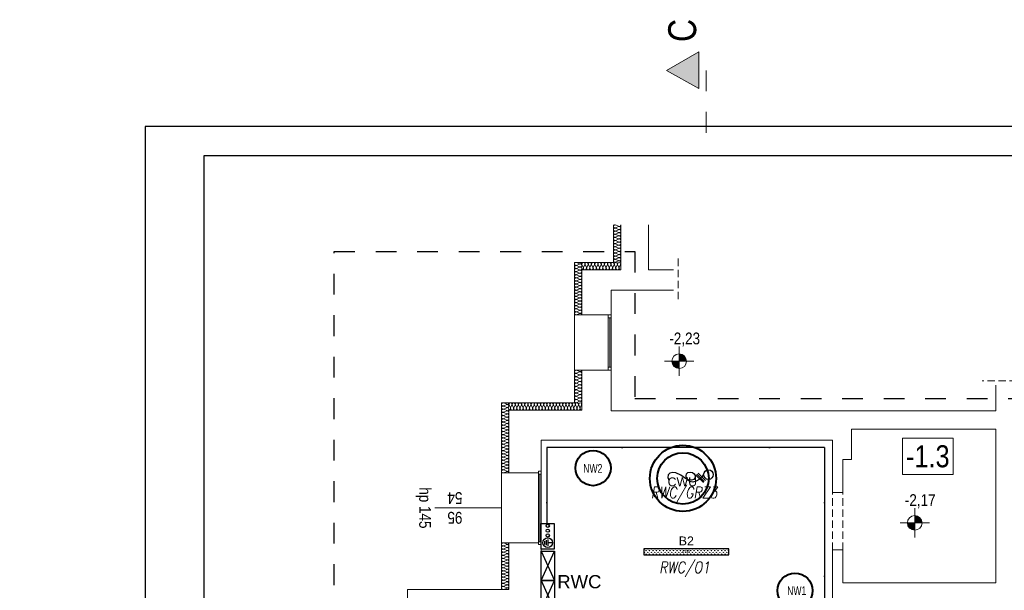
# Model space of a CAD drawing. Extents: x -631805 to -376315, y -40155 to 84873.
# Tile 195 of 256: x -528673 to -515284, y 34174 to 41936. Entities that reach past the tile are written whole.
import ezdxf
from ezdxf.enums import TextEntityAlignment as Align
from ezdxf.lldxf.tags import DXFTag

# ---------------------------------------------------------------- set-up
doc = ezdxf.new("R2010")
doc.units = 0
doc.header["$MEASUREMENT"] = 0
for name, pattern in [('DASHDOTX2', [2, 1, -0.5, 0, -0.5]), ('Dashed', [564.444447, 282.222223, -282.222223]), ('Krawędzie ukryte', [150, 100, -50])]:
    doc.linetypes.add(name, pattern=pattern)
doc.layers.get('0').update_dxf_attribs({"color": 252})
for name, color, linetype in [('!OSWIETLENIE-LL', 1, 'Continuous'), ('#opisy', 7, 'Continuous'), ('#PODKŁAD', 252, 'Continuous'), ('$ IE Tabela', 7, 'Continuous'), ('Inwent Izolacje', 252, 'Continuous'), ('INWENT RZĘDNE', 252, 'Continuous')]:
    doc.layers.add(name, color=color, linetype=linetype)
for name, color, linetype, lineweight in [('#CIEPŁO', 1, 'Continuous', 30), ('$ IE INST. WYRÓWNWCZA', 1, 'Continuous', 30), ('$ IE INSTALACJA ELEKTRYCZNA', 1, 'Continuous', 30), ('$ IE TABLICE ELEKTRYCZNE', 1, 'Continuous', 30), ('$ IE WYPUSTY', 1, 'Continuous', 30), ('$ IE_OPISY', 7, 'Continuous', 25), ('$ IE_WYPUSTY', 1, 'Continuous', 30), ('Inwent Izolacje_Nr_Pióra__2', 252, 'Continuous', 13), ('INWENT OPISY_Nr_Pióra__21', 252, 'Continuous', 9), ('INWENT OPISY_Nr_Pióra__41', 252, 'Continuous', 15), ('INWENT RZĘDNE_Nr_Pióra__21', 252, 'Continuous', 9), ('INWENT. OKNA_Nr_Pióra__21', 252, 'Continuous', 9), ('INWENT. OKNA_Nr_Pióra__5', 252, 'Continuous', 13), ('INWENT.ŚCIANY_Nr_Pióra__1', 252, 'Continuous', 25), ('INWENT.ŚCIANY_Nr_Pióra__20', 252, 'Continuous', 60), ('INWENT.ŚCIANY_Nr_Pióra__21', 252, 'Continuous', 9), ('INWENT.ŚCIANY_Nr_Pióra__3', 252, 'Continuous', 13), ('Istniejące stropy_Nr_Pióra__5', 252, 'Continuous', 13)]:
    doc.layers.add(name, color=color, linetype=linetype, lineweight=lineweight)
doc.styles.add('Arial', font='arial.ttf', dxfattribs={"height": 50})
doc.styles.add('CP_ATTR', font='ROMANS.SHX')
doc.styles.add('GENERATED_STYLE_1', font='ARIALN.TTF')
doc.styles.add('GENERATED_STYLE_3', font='ARIALN.TTF')
doc.styles.add('GENERATED_STYLE_5', font='ARIALN.TTF')
doc.styles.add('ROMANS', font='romans.shx', dxfattribs={"width": 0.85})
doc.styles.get("Standard").update_dxf_attribs({"font": 'arial.ttf', "bigfont": 'BIGFONT.SHX'})
tags = doc.linetypes.add('DASH', pattern=[15, 10, -5]).pattern_tags.tags
tags[6:7] = [DXFTag(74, 4), DXFTag(75, 0), DXFTag(340, '0'), DXFTag(46, 0.0), DXFTag(50, 0.0), DXFTag(44, 0.0), DXFTag(45, 0.0)]
tags[4:5] = [DXFTag(74, 4), DXFTag(75, 0), DXFTag(340, '0'), DXFTag(46, 0.0), DXFTag(50, 0.0), DXFTag(44, 0.0), DXFTag(45, 0.0)]

# ---------------------------------------------------------------- blocks, each defined once
blk = doc.blocks.new('Izolacja cieplna 14_228', base_point=(-522020, 36725))
at = {"layer": 'Inwent Izolacje_Nr_Pióra__2', "linetype": 'Continuous'}
for p, q in [((-522090, 36723), (-522050, 36705)), ((-522050, 36701), (-522090, 36683)), ((-522090, 36679), (-522050, 36661)), ((-522050, 36658), (-522090, 36640)), ((-522090, 36636), (-522050, 36618)), ((-522050, 36614), (-522090, 36596)), ((-522090, 36592), (-522050, 36574)), ((-522050, 36571), (-522090, 36553)), ((-522090, 36549), (-522050, 36531)), ((-522050, 36527), (-522090, 36509)), ((-522090, 36506), (-522050, 36488)), ((-522050, 36484), (-522090, 36466)), ((-522090, 36462), (-522050, 36444)), ((-522050, 36441), (-522090, 36422)), ((-522090, 36419), (-522050, 36401)), ((-522050, 36397), (-522090, 36379)), ((-522090, 36375), (-522050, 36357)), ((-522050, 36354), (-522090, 36336)), ((-522090, 36332), (-522050, 36314)), ((-522050, 36310), (-522090, 36292)), ((-522090, 36289), (-522050, 36271)), ((-522050, 36267), (-522090, 36249)), ((-522090, 36245), (-522050, 36227)), ((-522050, 36224), (-522090, 36205)), ((-522090, 36202), (-522050, 36184)), ((-522050, 36180), (-522090, 36162)), ((-522090, 36158), (-522050, 36140)), ((-522050, 36137), (-522090, 36119)), ((-522090, 36115), (-522050, 36097)), ((-522050, 36093), (-522090, 36075)), ((-522090, 36072), (-522050, 36054)), ((-522050, 36050), (-522090, 36032)), ((-522090, 36028), (-522050, 36010)), ((-522050, 36006), (-522090, 35988)), ((-522090, 35985), (-522050, 35967)), ((-522050, 35963), (-522090, 35945)), ((-522090, 35941), (-522050, 35923)), ((-522050, 35920), (-522090, 35902)), ((-522090, 35898), (-522050, 35880)), ((-522050, 35876), (-522090, 35858)), ((-522090, 35855), (-522050, 35836)), ((-522050, 35833), (-522090, 35815)), ((-522090, 35811), (-522050, 35793)), ((-522050, 35789), (-522090, 35771))]:
    blk.add_line(p, q, dxfattribs=at)
for centre, start_param, end_param in [((-522099, 36703), 2.728799, 6.695979), ((-522041, 36725), 5.870392, 7.853982), ((-522041, 36681), 5.870392, 9.837571), ((-522099, 36659), 2.728799, 6.695979), ((-522099, 36616), 2.728799, 6.695979), ((-522099, 36573), 2.728799, 6.695979), ((-522041, 36638), 5.870392, 9.837571), ((-522041, 36594), 5.870392, 9.837571), ((-522041, 36551), 5.870392, 9.837571), ((-522099, 36529), 2.728799, 6.695979), ((-522099, 36486), 2.728799, 6.695979), ((-522099, 36442), 2.728799, 6.695979), ((-522099, 36399), 2.728799, 6.695979), ((-522041, 36507), 5.870392, 9.837571), ((-522041, 36464), 5.870392, 9.837571), ((-522041, 36421), 5.870392, 9.837571), ((-522099, 36356), 2.728799, 6.695979), ((-522099, 36312), 2.728799, 6.695979), ((-522099, 36269), 2.728799, 6.695979), ((-522041, 36377), 5.870392, 9.837571), ((-522041, 36334), 5.870392, 9.837571), ((-522041, 36290), 5.870392, 9.837571), ((-522099, 36225), 2.728799, 6.695979), ((-522099, 36182), 2.728799, 6.695979), ((-522099, 36139), 2.728799, 6.695979), ((-522041, 36247), 5.870392, 9.837571), ((-522041, 36204), 5.870392, 9.837571), ((-522041, 36160), 5.870392, 9.837571), ((-522099, 36095), 2.728799, 6.695979), ((-522099, 36052), 2.728799, 6.695979), ((-522099, 36008), 2.728799, 6.695979), ((-522041, 36117), 5.870392, 9.837571), ((-522041, 36073), 5.870392, 9.837571), ((-522041, 36030), 5.870392, 9.837571), ((-522099, 35965), 2.728799, 6.695979), ((-522099, 35921), 2.728799, 6.695979), ((-522099, 35878), 2.728799, 6.695979), ((-522041, 35987), 5.870392, 9.837571), ((-522041, 35943), 5.870392, 9.837571), ((-522041, 35900), 5.870392, 9.837571), ((-522099, 35835), 2.728799, 6.695979), ((-522099, 35791), 2.728799, 6.695979), ((-522041, 35856), 5.870392, 9.837571), ((-522041, 35813), 5.870392, 9.837571), ((-522041, 35770), 1.570796, 3.554385)]:
    blk.add_ellipse(centre, major_axis=(0, -21.7), ratio=0.979878, start_param=start_param, end_param=end_param, dxfattribs=at)
blk = doc.blocks.new('Izolacja cieplna 14_229', base_point=(-522020, 34820))
at = {"layer": 'Inwent Izolacje_Nr_Pióra__2', "linetype": 'Continuous'}
for p, q in [((-522090, 34818), (-522050, 34800)), ((-522050, 34797), (-522090, 34779)), ((-522090, 34775), (-522050, 34758)), ((-522050, 34754), (-522090, 34737)), ((-522090, 34733), (-522050, 34715)), ((-522050, 34712), (-522090, 34694)), ((-522090, 34691), (-522050, 34673)), ((-522050, 34670), (-522090, 34652)), ((-522090, 34648), (-522050, 34631)), ((-522050, 34627), (-522090, 34610)), ((-522090, 34606), (-522050, 34588)), ((-522050, 34585), (-522090, 34567)), ((-522090, 34564), (-522050, 34546)), ((-522050, 34543), (-522090, 34525)), ((-522090, 34521), (-522050, 34504)), ((-522050, 34500), (-522090, 34483)), ((-522090, 34479), (-522050, 34461)), ((-522050, 34458), (-522090, 34440)), ((-522090, 34437), (-522050, 34419)), ((-522050, 34416), (-522090, 34398)), ((-522090, 34394), (-522050, 34377)), ((-522050, 34373), (-522090, 34356)), ((-522090, 34352), (-522050, 34334)), ((-522050, 34331), (-522090, 34313)), ((-522090, 34310), (-522050, 34292)), ((-522050, 34289), (-522090, 34271)), ((-522090, 34267), (-522050, 34250)), ((-522050, 34246), (-522090, 34229)), ((-522090, 34225), (-522050, 34207)), ((-522050, 34204), (-522090, 34186))]:
    blk.add_line(p, q, dxfattribs=at)
for centre, start_param, end_param in [((-522099, 34798), 1.158003, 5.125183), ((-522041, 34820), 4.299596, 6.283185), ((-522099, 34756), 1.158003, 5.125183), ((-522099, 34714), 1.158003, 5.125183), ((-522099, 34671), 1.158003, 5.125183), ((-522041, 34777), 4.299595, 8.266774), ((-522041, 34735), 4.299595, 8.266774), ((-522041, 34693), 4.299595, 8.266774), ((-522099, 34629), 1.158003, 5.125183), ((-522099, 34587), 1.158003, 5.125183), ((-522099, 34544), 1.158003, 5.125183), ((-522041, 34650), 4.299595, 8.266774), ((-522041, 34608), 4.299595, 8.266774), ((-522041, 34566), 4.299595, 8.266774), ((-522041, 34523), 4.299595, 8.266774), ((-522099, 34502), 1.158003, 5.125183), ((-522099, 34460), 1.158003, 5.125183), ((-522099, 34417), 1.158003, 5.125183), ((-522041, 34481), 4.299595, 8.266774), ((-522041, 34439), 4.299595, 8.266774), ((-522041, 34396), 4.299595, 8.266774), ((-522099, 34375), 1.158003, 5.125183), ((-522099, 34333), 1.158003, 5.125183), ((-522099, 34290), 1.158003, 5.125183), ((-522041, 34354), 4.299595, 8.266774), ((-522041, 34312), 4.299595, 8.266774), ((-522041, 34269), 4.299595, 8.266774), ((-522099, 34248), 1.158003, 5.125183), ((-522099, 34206), 1.158003, 5.125183), ((-522041, 34227), 4.299595, 8.266774), ((-522041, 34185), 0, 1.983589)]:
    blk.add_ellipse(centre, major_axis=(21.3, 0), ratio=0.995244, start_param=start_param, end_param=end_param, dxfattribs=at)
blk = doc.blocks.new('Izolacja cieplna 14_230', base_point=(-521030, 36625))
at = {"layer": 'Inwent Izolacje_Nr_Pióra__2', "linetype": 'Continuous'}
for p, q in [((-522000, 36654), (-522018, 36695)), ((-521979, 36695), (-521997, 36654)), ((-521957, 36654), (-521975, 36695)), ((-521936, 36695), (-521954, 36654)), ((-521914, 36654), (-521932, 36695)), ((-521893, 36695), (-521911, 36654)), ((-521871, 36654), (-521889, 36695)), ((-521850, 36695), (-521868, 36654)), ((-521828, 36654), (-521846, 36695)), ((-521807, 36695), (-521825, 36654)), ((-521785, 36654), (-521803, 36695)), ((-521764, 36695), (-521782, 36654)), ((-521742, 36654), (-521760, 36695)), ((-521721, 36695), (-521739, 36654)), ((-521699, 36654), (-521717, 36695)), ((-521678, 36695), (-521696, 36654)), ((-521656, 36654), (-521674, 36695)), ((-521635, 36695), (-521653, 36654)), ((-521613, 36654), (-521631, 36695)), ((-521592, 36695), (-521609, 36654)), ((-521570, 36654), (-521588, 36695)), ((-521549, 36695), (-521566, 36654)), ((-521527, 36654), (-521545, 36695)), ((-521505, 36695), (-521523, 36654)), ((-521484, 36654), (-521502, 36695)), ((-521462, 36695), (-521480, 36654)), ((-521441, 36654), (-521459, 36695)), ((-521419, 36695), (-521437, 36654)), ((-521398, 36654), (-521416, 36695)), ((-521376, 36695), (-521394, 36654)), ((-521355, 36654), (-521373, 36695)), ((-521333, 36695), (-521351, 36654)), ((-521312, 36654), (-521330, 36695)), ((-521290, 36695), (-521308, 36654)), ((-521269, 36654), (-521287, 36695)), ((-521247, 36695), (-521265, 36654)), ((-521226, 36654), (-521244, 36695)), ((-521204, 36695), (-521222, 36654)), ((-521183, 36654), (-521201, 36695)), ((-521161, 36695), (-521179, 36654)), ((-521140, 36654), (-521158, 36695)), ((-521118, 36695), (-521136, 36654)), ((-521097, 36654), (-521114, 36695)), ((-521075, 36695), (-521093, 36654)), ((-521054, 36654), (-521071, 36695)), ((-521032, 36695), (-521050, 36654))]:
    blk.add_line(p, q, dxfattribs=at)
for centre, start_param, end_param in [((-521999, 36703), 2.728799, 6.695979), ((-521956, 36703), 2.728799, 6.695979), ((-521913, 36703), 2.728799, 6.695979), ((-521870, 36703), 2.728799, 6.695979), ((-521826, 36703), 2.728799, 6.695979), ((-521783, 36703), 2.728799, 6.695979), ((-521740, 36703), 2.728799, 6.695979), ((-521697, 36703), 2.728799, 6.695979), ((-521654, 36703), 2.728799, 6.695979), ((-521611, 36703), 2.728799, 6.695979), ((-521568, 36703), 2.728799, 6.695979), ((-521525, 36703), 2.728799, 6.695979), ((-521482, 36703), 2.728799, 6.695979), ((-521439, 36703), 2.728799, 6.695979), ((-521396, 36703), 2.728799, 6.695979), ((-521353, 36703), 2.728799, 6.695979), ((-521310, 36703), 2.728799, 6.695979), ((-521267, 36703), 2.728799, 6.695979), ((-521224, 36703), 2.728799, 6.695979), ((-521181, 36703), 2.728799, 6.695979), ((-521138, 36703), 2.728799, 6.695979), ((-521095, 36703), 2.728799, 6.695979), ((-521052, 36703), 2.728799, 6.695979), ((-522020, 36646), 1.570796, 3.554385), ((-521977, 36646), 5.870392, 9.837571), ((-521934, 36646), 5.870392, 9.837571), ((-521891, 36646), 5.870392, 9.837571), ((-521848, 36646), 5.870392, 9.837571), ((-521805, 36646), 5.870392, 9.837571), ((-521762, 36646), 5.870392, 9.837571), ((-521719, 36646), 5.870392, 9.837571), ((-521676, 36646), 5.870392, 9.837571), ((-521633, 36646), 5.870392, 9.837571), ((-521590, 36646), 5.870392, 9.837571), ((-521547, 36646), 5.870392, 9.837571), ((-521504, 36646), 5.870392, 9.837571), ((-521461, 36646), 5.870392, 9.837571), ((-521418, 36646), 5.870392, 9.837571), ((-521375, 36646), 5.870392, 9.837571), ((-521331, 36646), 5.870392, 9.837571), ((-521288, 36646), 5.870392, 9.837571), ((-521245, 36646), 5.870392, 9.837571), ((-521202, 36646), 5.870392, 9.837571), ((-521159, 36646), 5.870392, 9.837571), ((-521116, 36646), 5.870392, 9.837571), ((-521073, 36646), 5.870392, 9.837571), ((-521030, 36646), 5.870392, 7.853982)]:
    blk.add_ellipse(centre, major_axis=(-21.5, 0), ratio=0.988201, start_param=start_param, end_param=end_param, dxfattribs=at)
blk = doc.blocks.new('Izolacja cieplna 14_231', base_point=(-521030, 37170))
at = {"layer": 'Inwent Izolacje_Nr_Pióra__2', "linetype": 'Continuous'}
for p, q in [((-521100, 37168), (-521060, 37149)), ((-521060, 37145), (-521100, 37127)), ((-521100, 37123), (-521060, 37105)), ((-521060, 37101), (-521100, 37082)), ((-521100, 37079), (-521060, 37060)), ((-521060, 37056), (-521100, 37038)), ((-521100, 37034), (-521060, 37016)), ((-521060, 37012), (-521100, 36993)), ((-521100, 36990), (-521060, 36971)), ((-521060, 36967), (-521100, 36949)), ((-521100, 36945), (-521060, 36927)), ((-521060, 36923), (-521100, 36904)), ((-521100, 36901), (-521060, 36882)), ((-521060, 36878), (-521100, 36860)), ((-521100, 36856), (-521060, 36838)), ((-521060, 36834), (-521100, 36815)), ((-521100, 36812), (-521060, 36793)), ((-521060, 36789), (-521100, 36771)), ((-521100, 36767), (-521060, 36749)), ((-521060, 36745), (-521100, 36726))]:
    blk.add_line(p, q, dxfattribs=at)
for centre, start_param, end_param in [((-521109, 37147), 2.728799, 6.695979), ((-521109, 37103), 2.728799, 6.695979), ((-521051, 37170), 5.870392, 7.853982), ((-521051, 37125), 5.870392, 9.837571), ((-521051, 37081), 5.870392, 9.837571), ((-521109, 37058), 2.728799, 6.695979), ((-521109, 37014), 2.728799, 6.695979), ((-521109, 36969), 2.728799, 6.695979), ((-521051, 37036), 5.870392, 9.837571), ((-521051, 36992), 5.870392, 9.837571), ((-521051, 36947), 5.870392, 9.837571), ((-521109, 36925), 2.728799, 6.695979), ((-521109, 36880), 2.728799, 6.695979), ((-521109, 36836), 2.728799, 6.695979), ((-521051, 36903), 5.870392, 9.837571), ((-521051, 36858), 5.870392, 9.837571), ((-521051, 36814), 5.870392, 9.837571), ((-521109, 36791), 2.728799, 6.695979), ((-521109, 36747), 2.728799, 6.695979), ((-521051, 36769), 5.870392, 9.837571), ((-521051, 36725), 1.570796, 3.554385)]:
    blk.add_ellipse(centre, major_axis=(0, -22.2), ratio=0.955857, start_param=start_param, end_param=end_param, dxfattribs=at)
blk = doc.blocks.new('Izolacja cieplna 14_232', base_point=(-521030, 38635))
at = {"layer": 'Inwent Izolacje_Nr_Pióra__2', "linetype": 'Continuous'}
for p, q in [((-521100, 38633), (-521060, 38615)), ((-521060, 38612), (-521100, 38594)), ((-521100, 38591), (-521060, 38573)), ((-521060, 38570), (-521100, 38552)), ((-521100, 38549), (-521060, 38531)), ((-521060, 38528), (-521100, 38510)), ((-521100, 38507), (-521060, 38489)), ((-521060, 38486), (-521100, 38468)), ((-521100, 38465), (-521060, 38447)), ((-521060, 38444), (-521100, 38426)), ((-521100, 38422), (-521060, 38405)), ((-521060, 38401), (-521100, 38384)), ((-521100, 38380), (-521060, 38363)), ((-521060, 38359), (-521100, 38342)), ((-521100, 38338), (-521060, 38321)), ((-521060, 38317), (-521100, 38300)), ((-521100, 38296), (-521060, 38279)), ((-521060, 38275), (-521100, 38258)), ((-521100, 38254), (-521060, 38237)), ((-521060, 38233), (-521100, 38216)), ((-521100, 38212), (-521060, 38195)), ((-521060, 38191), (-521100, 38174)), ((-521100, 38170), (-521060, 38153)), ((-521060, 38149), (-521100, 38132)), ((-521100, 38128), (-521060, 38111)), ((-521060, 38107), (-521100, 38090)), ((-521100, 38086), (-521060, 38069)), ((-521060, 38065), (-521100, 38047)), ((-521100, 38044), (-521060, 38026)), ((-521060, 38023), (-521100, 38005)), ((-521100, 38002), (-521060, 37984)), ((-521060, 37981), (-521100, 37963)), ((-521100, 37960), (-521060, 37942)), ((-521060, 37939), (-521100, 37921))]:
    blk.add_line(p, q, dxfattribs=at)
for centre, start_param, end_param in [((-521109, 38614), 1.158003, 5.125183), ((-521109, 38571), 1.158003, 5.125183), ((-521051, 38635), 4.299596, 6.283185), ((-521051, 38592), 4.299595, 8.266774), ((-521051, 38550), 4.299595, 8.266774), ((-521109, 38529), 1.158003, 5.125183), ((-521109, 38487), 1.158003, 5.125183), ((-521109, 38445), 1.158003, 5.125183), ((-521051, 38508), 4.299595, 8.266774), ((-521051, 38466), 4.299595, 8.266774), ((-521051, 38424), 4.299595, 8.266774), ((-521109, 38403), 1.158003, 5.125183), ((-521109, 38361), 1.158003, 5.125183), ((-521109, 38319), 1.158003, 5.125183), ((-521109, 38277), 1.158003, 5.125183), ((-521051, 38382), 4.299595, 8.266774), ((-521051, 38340), 4.299595, 8.266774), ((-521051, 38298), 4.299595, 8.266774), ((-521109, 38235), 1.158003, 5.125183), ((-521109, 38193), 1.158003, 5.125183), ((-521109, 38151), 1.158003, 5.125183), ((-521051, 38256), 4.299595, 8.266774), ((-521051, 38214), 4.299595, 8.266774), ((-521051, 38172), 4.299595, 8.266774), ((-521109, 38109), 1.158003, 5.125183), ((-521109, 38067), 1.158003, 5.125183), ((-521109, 38025), 1.158003, 5.125183), ((-521051, 38130), 4.299595, 8.266774), ((-521051, 38088), 4.299595, 8.266774), ((-521051, 38046), 4.299595, 8.266774), ((-521109, 37983), 1.158003, 5.125183), ((-521109, 37941), 1.158003, 5.125183), ((-521051, 38004), 4.299595, 8.266774), ((-521051, 37962), 4.299595, 8.266774), ((-521051, 37920), 0, 1.983589)]:
    blk.add_ellipse(centre, major_axis=(21.3, 0), ratio=0.988791, start_param=start_param, end_param=end_param, dxfattribs=at)
blk = doc.blocks.new('Izolacja cieplna 14_233', base_point=(-520500, 38535))
at = {"layer": 'Inwent Izolacje_Nr_Pióra__2', "linetype": 'Continuous'}
for p, q in [((-521010, 38564), (-521028, 38605)), ((-520988, 38605), (-521006, 38564)), ((-520966, 38564), (-520984, 38605)), ((-520944, 38605), (-520962, 38564)), ((-520922, 38564), (-520940, 38605)), ((-520900, 38605), (-520918, 38564)), ((-520877, 38564), (-520896, 38605)), ((-520855, 38605), (-520874, 38564)), ((-520833, 38564), (-520852, 38605)), ((-520811, 38605), (-520830, 38564)), ((-520789, 38564), (-520807, 38605)), ((-520767, 38605), (-520785, 38564)), ((-520745, 38564), (-520763, 38605)), ((-520723, 38605), (-520741, 38564)), ((-520701, 38564), (-520719, 38605)), ((-520679, 38605), (-520697, 38564)), ((-520657, 38564), (-520675, 38605)), ((-520635, 38605), (-520653, 38564)), ((-520612, 38564), (-520631, 38605)), ((-520590, 38605), (-520609, 38564)), ((-520568, 38564), (-520587, 38605)), ((-520546, 38605), (-520565, 38564)), ((-520524, 38564), (-520542, 38605)), ((-520502, 38605), (-520520, 38564))]:
    blk.add_line(p, q, dxfattribs=at)
for centre, start_param, end_param in [((-521008, 38613), 2.728799, 6.695979), ((-521030, 38556), 1.570796, 3.554385), ((-520986, 38556), 5.870392, 9.837571), ((-520964, 38613), 2.728799, 6.695979), ((-520942, 38556), 5.870392, 9.837571), ((-520920, 38613), 2.728799, 6.695979), ((-520898, 38556), 5.870392, 9.837571), ((-520876, 38613), 2.728799, 6.695979), ((-520854, 38556), 5.870392, 9.837571), ((-520831, 38613), 2.728799, 6.695979), ((-520809, 38556), 5.870392, 9.837571), ((-520787, 38613), 2.728799, 6.695979), ((-520765, 38556), 5.870392, 9.837571), ((-520743, 38613), 2.728799, 6.695979), ((-520721, 38556), 5.870392, 9.837571), ((-520699, 38613), 2.728799, 6.695979), ((-520677, 38556), 5.870392, 9.837571), ((-520655, 38613), 2.728799, 6.695979), ((-520633, 38556), 5.870392, 9.837571), ((-520611, 38613), 2.728799, 6.695979), ((-520589, 38556), 5.870392, 9.837571), ((-520566, 38613), 2.728799, 6.695979), ((-520544, 38556), 5.870392, 9.837571), ((-520522, 38613), 2.728799, 6.695979), ((-520500, 38556), 5.870392, 7.853982)]:
    blk.add_ellipse(centre, major_axis=(-22.1, 0), ratio=0.963071, start_param=start_param, end_param=end_param, dxfattribs=at)
blk = doc.blocks.new('Izolacja cieplna 14_234', base_point=(-520500, 39145))
at = {"layer": 'Inwent Izolacje_Nr_Pióra__2', "linetype": 'Continuous'}
for p, q in [((-520570, 39143), (-520530, 39125)), ((-520530, 39122), (-520570, 39104)), ((-520570, 39100), (-520530, 39083)), ((-520530, 39079), (-520570, 39061)), ((-520570, 39058), (-520530, 39040)), ((-520530, 39037), (-520570, 39019)), ((-520570, 39015), (-520530, 38998)), ((-520530, 38994), (-520570, 38976)), ((-520570, 38973), (-520530, 38955)), ((-520530, 38952), (-520570, 38934)), ((-520570, 38930), (-520530, 38913)), ((-520530, 38909), (-520570, 38891)), ((-520570, 38888), (-520530, 38870)), ((-520530, 38867), (-520570, 38849)), ((-520570, 38845), (-520530, 38828)), ((-520530, 38824), (-520570, 38806)), ((-520570, 38803), (-520530, 38785)), ((-520530, 38782), (-520570, 38764)), ((-520570, 38760), (-520530, 38743)), ((-520530, 38739), (-520570, 38721)), ((-520570, 38718), (-520530, 38700)), ((-520530, 38697), (-520570, 38679)), ((-520570, 38675), (-520530, 38658)), ((-520530, 38654), (-520570, 38636))]:
    blk.add_line(p, q, dxfattribs=at)
for centre, start_param, end_param in [((-520579, 39123), 1.158003, 5.125183), ((-520579, 39081), 1.158003, 5.125183), ((-520521, 39145), 4.299596, 6.283185), ((-520521, 39102), 4.299595, 8.266774), ((-520579, 39038), 1.158003, 5.125183), ((-520579, 38996), 1.158003, 5.125183), ((-520579, 38953), 1.158003, 5.125183), ((-520521, 39060), 4.299595, 8.266774), ((-520521, 39017), 4.299595, 8.266774), ((-520521, 38975), 4.299595, 8.266774), ((-520579, 38911), 1.158003, 5.125183), ((-520579, 38868), 1.158003, 5.125183), ((-520579, 38826), 1.158003, 5.125183), ((-520521, 38932), 4.299595, 8.266774), ((-520521, 38890), 4.299595, 8.266774), ((-520521, 38847), 4.299595, 8.266774), ((-520579, 38783), 1.158003, 5.125183), ((-520579, 38741), 1.158003, 5.125183), ((-520579, 38698), 1.158003, 5.125183), ((-520521, 38805), 4.299595, 8.266774), ((-520521, 38762), 4.299595, 8.266774), ((-520521, 38720), 4.299595, 8.266774), ((-520521, 38677), 4.299595, 8.266774), ((-520579, 38656), 1.158003, 5.125183), ((-520521, 38635), 0, 1.983589)]:
    blk.add_ellipse(centre, major_axis=(21.3, 0), ratio=0.999163, start_param=start_param, end_param=end_param, dxfattribs=at)
blk = doc.blocks.new('Koty wysokościowe_118', base_point=(-516502, 35091))
at = {"layer": 'INWENT RZĘDNE_Nr_Pióra__21', "linetype": 'Continuous'}
for points in [[(-516502, 35091), (-516602, 35091), (-516594, 35053), (-516573, 35021), (-516540, 34999), (-516502, 34991)], [(-516502, 35091), (-516402, 35091), (-516410, 35130), (-516431, 35162), (-516464, 35184), (-516502, 35191)]]:
    blk.add_hatch(color=256, dxfattribs=at).paths.add_polyline_path(points, flags=0)
for p, q in [((-516502, 34891), (-516502, 35291)), ((-516702, 35091), (-516302, 35091))]:
    blk.add_line(p, q, dxfattribs=at)
blk.add_circle((-516502, 35091), 100, dxfattribs=at)
at = {"layer": 'INWENT RZĘDNE_Nr_Pióra__21', "insert": (-516636, 35291), "char_height": 160, "attachment_point": 7, "style": 'GENERATED_STYLE_1'}
blk.add_mtext('{-2,17}', dxfattribs=at)
blk = doc.blocks.new('Koty wysokościowe_120', base_point=(-519705, 37290))
at = {"layer": 'INWENT RZĘDNE_Nr_Pióra__21', "linetype": 'Continuous'}
for points in [[(-519705, 37290), (-519605, 37290), (-519613, 37328), (-519635, 37361), (-519667, 37382), (-519705, 37390)], [(-519705, 37290), (-519805, 37290), (-519798, 37252), (-519776, 37219), (-519743, 37197), (-519705, 37190)]]:
    blk.add_hatch(color=256, dxfattribs=at).paths.add_polyline_path(points, flags=0)
for p, q in [((-519705, 37090), (-519705, 37490)), ((-519905, 37290), (-519505, 37290))]:
    blk.add_line(p, q, dxfattribs=at)
blk.add_circle((-519705, 37290), 100, dxfattribs=at)
at = {"layer": 'INWENT RZĘDNE_Nr_Pióra__21', "insert": (-519839, 37490), "char_height": 160, "attachment_point": 7, "style": 'GENERATED_STYLE_1'}
blk.add_mtext('{-2,23}', dxfattribs=at)
blk = doc.blocks.new('PIWNICA')
at = {"layer": 'INWENT OPISY_Nr_Pióra__21', "linetype": 'Continuous', "lineweight": 15}
blk.add_hatch(color=252, dxfattribs=at).paths.add_polyline_path([(-519876, 41245), (-519440, 41000), (-519440, 41500)], flags=0)
at = {"layer": 'INWENT OPISY_Nr_Pióra__21', "color": 252, "linetype": 'Krawędzie ukryte', "lineweight": 15}
for p, q in [((-519970, 39205), (-520750, 39205)), ((-519720, 38685), (-519720, 38105)), ((-514964, 37025), (-515586, 37025))]:
    blk.add_line(p, q, dxfattribs=at)
at = {"layer": 'INWENT OPISY_Nr_Pióra__41', "color": 252, "linetype": 'Continuous', "lineweight": 15}
for p, q in [((-519876, 41245), (-519440, 41500)), ((-519440, 41000), (-519440, 41500)), ((-519440, 41000), (-519876, 41245))]:
    blk.add_line(p, q, dxfattribs=at)
at = {"layer": 'INWENT OPISY_Nr_Pióra__41', "color": 252, "linetype": 'Dashed', "lineweight": 15}
blk.add_line((-519340, 41245), (-519340, 40145), dxfattribs=at)
at = {"layer": 'INWENT. OKNA_Nr_Pióra__5', "color": 252, "linetype": 'Continuous', "lineweight": 15}
for p, q in [((-520670, 37880), (-520670, 37920)), ((-520670, 37920), (-520630, 37920)), ((-520630, 37920), (-520630, 37880)), ((-520630, 37880), (-520670, 37880)), ((-520670, 37880), (-520670, 37210)), ((-520650, 37210), (-520650, 37880)), ((-520630, 37880), (-520630, 37210)), ((-520670, 37170), (-520670, 37210)), ((-520670, 37210), (-520630, 37210)), ((-520630, 37170), (-520670, 37170)), ((-520630, 37210), (-520630, 37170)), ((-521620, 35795), (-521580, 35795)), ((-521620, 35755), (-521620, 35795)), ((-521580, 35755), (-521620, 35755)), ((-521620, 34835), (-521620, 35755)), ((-521600, 35755), (-521600, 34835)), ((-521580, 35795), (-521580, 35755)), ((-521580, 34835), (-521580, 35755)), ((-522120, 35295), (-523030, 35295)), ((-521620, 34835), (-521580, 34835)), ((-521620, 34795), (-521620, 34835)), ((-521580, 34835), (-521580, 34795)), ((-521580, 34795), (-521620, 34795))]:
    blk.add_line(p, q, dxfattribs=at)
at = {"layer": 'INWENT.ŚCIANY_Nr_Pióra__1', "color": 252, "linetype": 'Continuous', "lineweight": 15}
for p, q in [((-520500, 39145), (-520500, 38535)), ((-520120, 38535), (-520120, 39145)), ((-520500, 38535), (-521030, 38535)), ((-521030, 38535), (-521030, 37920)), ((-520120, 38535), (-519780, 38535)), ((-520630, 38255), (-519780, 38255)), ((-520630, 37920), (-520630, 38255)), ((-520630, 37920), (-521030, 37920)), ((-520630, 37170), (-521030, 37170)), ((-521030, 37170), (-521030, 36625)), ((-520630, 36615), (-520630, 37170)), ((-515400, 36615), (-515400, 36965)), ((-522020, 35770), (-522020, 36625)), ((-522020, 36625), (-521030, 36625)), ((-520630, 36615), (-515400, 36615)), ((-517360, 36365), (-515400, 36365)), ((-517360, 35955), (-517360, 36365)), ((-515400, 34275), (-515400, 36365)), ((-521580, 36215), (-517620, 36215)), ((-521580, 35795), (-521580, 36215)), ((-517620, 36215), (-517620, 35505)), ((-517480, 35505), (-517480, 35955)), ((-517480, 35955), (-517360, 35955)), ((-521620, 35770), (-522020, 35770)), ((-521620, 35770), (-521620, 35795)), ((-521620, 35795), (-521580, 35795)), ((-517620, 35505), (-517480, 35505)), ((-521620, 34820), (-522020, 34820)), ((-522020, 34820), (-522020, 34185)), ((-521620, 34820), (-521620, 34795)), ((-521620, 34795), (-521580, 34795)), ((-521580, 33815), (-521580, 34795)), ((-517620, 34725), (-517480, 34725)), ((-517620, 34725), (-517620, 30795)), ((-517480, 34725), (-517480, 34275)), ((-522020, 34185), (-523400, 34185)), ((-523400, 34185), (-523400, 30435)), ((-517480, 34275), (-515400, 34275))]:
    blk.add_line(p, q, dxfattribs=at)
at = {"layer": 'INWENT.ŚCIANY_Nr_Pióra__20', "color": 252, "linetype": 'Dashed', "lineweight": 30}
for p, q in [((-524396, 38781), (-520310, 38781)), ((-524396, 28037), (-524396, 38781)), ((-520310, 38781), (-520310, 36781)), ((-520310, 36781), (-515010, 36781))]:
    blk.add_line(p, q, dxfattribs=at)
at = {"layer": 'INWENT.ŚCIANY_Nr_Pióra__21', "color": 252, "linetype": 'Continuous', "lineweight": 15}
for p, q in [((-521130, 37920), (-521130, 37170)), ((-522120, 34820), (-522120, 35770)), ((-521580, 35795), (-521580, 34795))]:
    blk.add_line(p, q, dxfattribs=at)
at = {"layer": 'INWENT.ŚCIANY_Nr_Pióra__3', "color": 252, "linetype": 'Continuous', "lineweight": 15}
for p, q in [((-520600, 38635), (-520600, 39145)), ((-521130, 38635), (-520600, 38635)), ((-521130, 37920), (-521130, 38635)), ((-521030, 37920), (-521130, 37920)), ((-521130, 36725), (-521130, 37170)), ((-521030, 37170), (-521130, 37170)), ((-522120, 35770), (-522120, 36725)), ((-522120, 36725), (-521130, 36725)), ((-522020, 35770), (-522120, 35770)), ((-522120, 34820), (-522120, 34185)), ((-522020, 34820), (-522120, 34820))]:
    blk.add_line(p, q, dxfattribs=at)
at = {"layer": 'Istniejące stropy_Nr_Pióra__5', "color": 252, "linetype": 'Krawędzie ukryte', "lineweight": 15}
for p, q in [((-517620, 34725), (-517620, 35505)), ((-517480, 34725), (-517480, 35505))]:
    blk.add_line(p, q, dxfattribs=at)
at = {"layer": 'Inwent Izolacje', "color": 252, "linetype": 'Continuous', "lineweight": 15}
for name, p in [('Izolacja cieplna 14_234', (-520500, 39145)), ('Izolacja cieplna 14_232', (-521030, 38635)), ('Izolacja cieplna 14_233', (-520500, 38535)), ('Izolacja cieplna 14_231', (-521030, 37170)), ('Izolacja cieplna 14_228', (-522020, 36725)), ('Izolacja cieplna 14_230', (-521030, 36625)), ('Izolacja cieplna 14_229', (-522020, 34820))]:
    blk.add_blockref(name, p, dxfattribs=at)
at = {"layer": 'INWENT RZĘDNE', "color": 252, "lineweight": 15}
for name, p in [('Koty wysokościowe_120', (-519705, 37290)), ('Koty wysokościowe_118', (-516502, 35091))]:
    blk.add_blockref(name, p, dxfattribs=at)
at = {"layer": 'INWENT OPISY_Nr_Pióra__21', "color": 252, "linetype": 'Continuous', "lineweight": 15, "insert": (-519854, 41789), "char_height": 380, "attachment_point": 2, "rotation": 90, "style": 'GENERATED_STYLE_5'}
blk.add_mtext('{C}', dxfattribs=at)
at = {"layer": 'INWENT. OKNA_Nr_Pióra__21', "color": 252, "linetype": 'Continuous', "lineweight": 15, "insert": (-523080, 35295), "char_height": 160, "attachment_point": 2, "rotation": 270, "style": 'GENERATED_STYLE_5'}
blk.add_mtext('{hp 145}', dxfattribs=at)
at = {"layer": 'INWENT. OKNA_Nr_Pióra__21', "color": 252, "linetype": 'Continuous', "lineweight": 15, "insert": (-522755, 35080), "char_height": 160, "width": 709.23, "attachment_point": 2, "rotation": 180, "line_spacing_factor": 1.007581, "style": 'GENERATED_STYLE_5'}
blk.add_mtext('{95\\P54}', dxfattribs=at)
at = {"color": 252, "linetype": 'Continuous', "lineweight": 15, "ltscale": 2070309.264659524}
blk.add_wipeout([(-516670, 36245), (-515978, 36245), (-515978, 35751), (-516670, 35751)], dxfattribs=at).dxf.layer = 'INWENT OPISY_Nr_Pióra__21'
at = {"layer": 'INWENT OPISY_Nr_Pióra__21', "color": 252, "linetype": 'Continuous', "lineweight": 15, "flags": 128}
blk.add_lwpolyline([(-516670, 36245), (-515978, 36245), (-515978, 35751), (-516670, 35751)], close=True, dxfattribs=at)
at = {"layer": 'INWENT OPISY_Nr_Pióra__21', "color": 252, "linetype": 'Continuous', "lineweight": 15, "insert": (-516324, 35843), "char_height": 300, "attachment_point": 8, "style": 'GENERATED_STYLE_3'}
blk.add_mtext('{-1.3 }', dxfattribs=at)
blk = doc.blocks.new('a3eee')
at = {"layer": '$ IE Tabela'}
for p, q in [((19730.8, 4176.8), (19730.8, 1206.8)), ((23930.8, 4176.8), (19730.8, 4176.8)), ((19890.8, 4096.8), (19890.8, 1286.8)), ((23840.8, 4096.8), (19890.8, 4096.8))]:
    blk.add_line(p, q, dxfattribs=at)
blk = doc.blocks.new('TYTAN2LED_1150_2')
h = blk.add_hatch()
h.set_pattern_fill('GRASS', color=256, scale=3.3)
h.set_pattern_definition([(90, (-70.3742, -22.0088), (-2.333452, 2.333452), [0.61875, -4.048155]), (45, (-70.3742, -22.0088), (-2.33345, 2.33345), [0.61875, -2.68125]), (135, (-70.3742, -22.0088), (-2.33345, -2.33345), [0.61875, -2.68125])])
h.paths.add_polyline_path([(-57.6, -4.2), (-57.6, 4.2), (57.6, 4.2), (57.6, -4.2)])
blk.add_lwpolyline([(-57.6, -4.2), (57.6, -4.2), (57.6, 4.2), (-57.6, 4.2)], close=True)
for tag, height, p in [('SYMBOL', 12, (0, 5.2)), ('MOC', 4, (-0.4, -2.7))]:
    blk.add_attdef(tag, text='', height=height).set_placement(p, align=Align.BOTTOM_CENTER)
blk = doc.blocks.new('ZAPAS KABLA')
at = {"layer": '$ IE WYPUSTY', "linetype": 'ByBlock'}
blk.add_lwpolyline([(0, -0.0716), (0.017, -0.0856), (0.0315, -0.1019), (0.0437, -0.1235), (0.0486, -0.147), (0.0444, -0.1659), (0.0339, -0.1799), (0.0197, -0.1885), (0.0045, -0.1914), (-0.009, -0.1882), (-0.0183, -0.1786), (-0.0206, -0.1621), (-0.0164, -0.1472), (-0.0079, -0.1355), (0.0038, -0.1288), (0.018, -0.1287), (0.0319, -0.1383), (0.0359, -0.155), (0.0323, -0.1752), (0.0231, -0.1955), (0.0003, -0.2267), (-0.018, -0.2597), (-0.0204, -0.2812), (-0.0157, -0.3004), (-0.0044, -0.3134), (0.0129, -0.3163), (0.0308, -0.3086)], dxfattribs=at)
blk.add_circle((0, -0.0387), 0.0329, dxfattribs=at)

msp = doc.modelspace()

# ---------------------------------------------------------------- block references
at = {"layer": '#PODKŁAD'}
msp.add_blockref('PIWNICA', (0, 0), dxfattribs=at)

# ---------------------------------------------------------------- wipeouts: each hides what was drawn before it
at = {"color": 3, "lineweight": 50}
msp.add_wipeout([(-527117, 24609), (-525867, 24914), (-525867, 39154), (-527117, 39459)], dxfattribs=at)

# ---------------------------------------------------------------- next in the draw order: linework, layer by layer
at = {"layer": '#CIEPŁO', "color": 8, "lineweight": 40}
for centre, radius in [((-520876, 35837), 240), ((-519654, 35696), 350), ((-518130, 34169), 240)]:
    msp.add_circle(centre, radius, dxfattribs=at)
at = {"layer": '#CIEPŁO', "color": 8, "linetype": 'DASH', "lineweight": 40, "ltscale": 10}
msp.add_circle((-519654, 35696), 450, dxfattribs=at)
at = {"layer": '$ IE INST. WYRÓWNWCZA', "color": 3, "ltscale": 30}
for points in [[(-517729, 36117), (-521505, 36117)], [(-521505, 36117), (-521505, 35084)], [(-517729, 36117), (-517729, 30856)]]:
    msp.add_lwpolyline(points, dxfattribs=at)
at = {"layer": '$ IE INST. WYRÓWNWCZA', "color": 2, "linetype": 'DASHDOTX2', "ltscale": 500}
for points in [[(-517729, 36117), (-521505, 36117)], [(-521505, 36117), (-521505, 35084)], [(-517729, 36117), (-517729, 30856)]]:
    msp.add_lwpolyline(points, dxfattribs=at)
at = {"layer": '$ IE INSTALACJA ELEKTRYCZNA', "color": 7}
for p, q in [((-521536, 34843), (-521536, 34799)), ((-521514, 34854), (-521514, 34788)), ((-521492, 34865), (-521492, 34777)), ((-521438, 34821), (-521492, 34821))]:
    msp.add_line(p, q, dxfattribs=at)
at = {"layer": '$ IE INSTALACJA ELEKTRYCZNA'}
msp.add_lwpolyline([(-521405, 35084), (-521405, 34733), (-521580, 34733), (-521580, 35084)], close=True, dxfattribs=at)
at = {"layer": '$ IE INSTALACJA ELEKTRYCZNA', "color": 7}
for centre in [(-521492, 35051), (-521492, 34985), (-521492, 34920)]:
    msp.add_circle(centre, 21.9, dxfattribs=at)
at = {"layer": '$ IE INSTALACJA ELEKTRYCZNA'}
msp.add_circle((-521492, 34821), 65.8, dxfattribs=at)
at = {"layer": '$ IE TABLICE ELEKTRYCZNE'}
for points in [[(-521580, 34305), (-521580, 34705), (-521400, 34705), (-521400, 34305)], [(-521580, 33905), (-521580, 34305), (-521400, 34305), (-521400, 33905)]]:
    msp.add_lwpolyline(points, close=True, dxfattribs=at)
for points in [[(-521580, 34305), (-521400, 34705)], [(-521580, 34705), (-521400, 34305)], [(-521580, 33905), (-521400, 34305)], [(-521580, 34305), (-521400, 33905)]]:
    msp.add_lwpolyline(points, dxfattribs=at)
at = {"layer": '$ IE_WYPUSTY', "color": 7}
for points in [[(-519465, 35753), (-519364, 35652)], [(-519448, 35767), (-519347, 35667)], [(-519477, 35738), (-519376, 35638)]]:
    msp.add_lwpolyline(points, dxfattribs=at)

# ---------------------------------------------------------------- next in the draw order: block references
at = {"layer": '!OSWIETLENIE-LL', "xscale": 10, "yscale": 10, "zscale": 10}
msp.add_blockref('TYTAN2LED_1150_2', (-519608, 34698), dxfattribs=at).add_auto_attribs({'SYMBOL': 'B2', 'MOC': '47W'})
at = {"layer": '$ IE_WYPUSTY', "xscale": 1999.99999999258, "yscale": 1999.99999999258, "zscale": 1999.99999999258, "rotation": 271.464175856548}
msp.add_blockref('ZAPAS KABLA', (-519229, 35750), dxfattribs=at)

# ---------------------------------------------------------------- next in the draw order: texts
at = {"layer": '#opisy', "color": 8, "char_height": 120, "width": 1720, "attachment_point": 1}
for s, insert in [('\\W0.7;NW2', (-521010, 35892)), ('CWU', (-519862, 35709)), ('\\W0.7;NW1', (-518237, 34229))]:
    msp.add_mtext(s, dxfattribs=dict(at, insert=insert))
at = {"layer": '$ IE INSTALACJA ELEKTRYCZNA', "color": 7, "style": 'CP_ATTR', "flags": 9}
for tag, p in [('PRODUCT-TYPE', (-521497, 34929)), ('ORDER-NO', (-521497, 34929)), ('POWER', (-521497, 34929)), ('VOLTAGE', (-521496, 34929)), ('NAME', (-521496, 34929)), ('GROUP', (-521496, 34929)), ('NUMBER', (-521496, 34929)), ('PRODUCER', (-521496, 34929)), ('ARTICLE', (-521496, 34929)), ('CHARACTER', (-521496, 34929)), ('WEIGHT', (-521496, 34929)), ('OTHER', (-521496, 34929))]:
    msp.add_attdef(tag, text='', height=0.011, rotation=270, dxfattribs=at).set_placement(p, align=Align.MIDDLE_LEFT)
at = {"layer": '$ IE_OPISY', "color": 7, "lineweight": 30, "style": 'ROMANS', "oblique": 10, "width": 0.8}
for s, p in [('RWC/GRZ3', (-520089, 35426)), ('RWC/O1', (-519976, 34408))]:
    msp.add_text(s, height=155, dxfattribs=at).set_placement(p)
at = {"layer": '$ IE_OPISY', "color": 7, "lineweight": 30, "style": 'Arial'}
msp.add_text('RWC', height=180, dxfattribs=at).set_placement((-521363, 34201, -1))

# ---------------------------------------------------------------- next in the draw order: wipeouts: each hides what was drawn before it
at = {"color": 3, "lineweight": 50}
msp.add_wipeout([(-528673, 39459), (-507673, 39459), (-507973, 39154), (-527858, 39154)], dxfattribs=at)

# ---------------------------------------------------------------- next in the draw order: block references
at = {"layer": '$ IE Tabela', "transparency": 33554687, "xscale": 5, "yscale": 5, "zscale": 5}
msp.add_blockref('a3eee', (-625621, 19598), dxfattribs=at)

doc.saveas('drawing.dxf')
